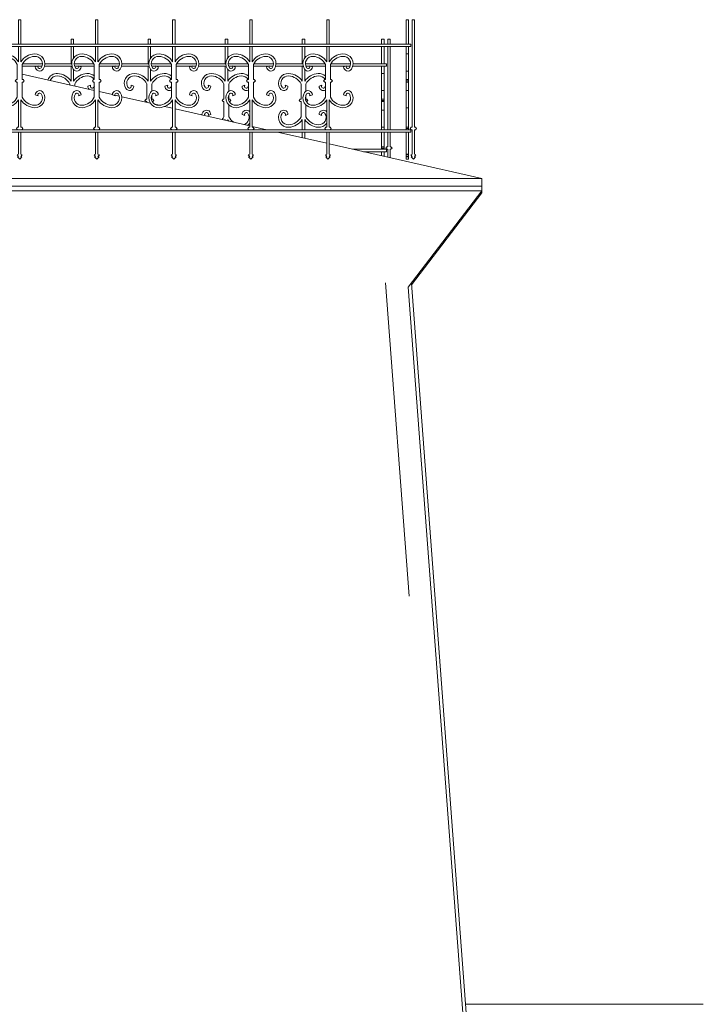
# Model space of a CAD drawing. Header units: metres. Extents: x -29 to 1.8, y -0.8 to 24.3.
# Tile 6 of 6: x -2.5 to 0.3, y 20.3 to 24.3. Entities that reach past the tile are written whole.
import ezdxf

# ---------------------------------------------------------------- set-up
doc = ezdxf.new("R2010")
doc.units = ezdxf.units.M
doc.layers.add('AV-STAVBA', color=7, linetype='Continuous', lineweight=18)

# ---------------------------------------------------------------- blocks, each defined once
blk = doc.blocks.new('Railing - BA_Kovaný sloupek_střecha-1527300-Pohled JZ')
at = {"layer": 'AV-STAVBA'}
for p, q in [((-0.9632, 24.2), (-0.9632, 24.3)), ((-0.9532, 24.3), (-0.9632, 24.3)), ((-0.9532, 24.3), (-0.9532, 24.2)), ((-0.9632, 24.16), (-0.9632, 24.19)), ((-0.9532, 24.19), (-0.9532, 24.16)), ((-0.9532, 24.1601), (-0.9632, 24.1601)), ((-0.9632, 24.1601), (-0.9632, 24.098)), ((-0.9532, 24.098), (-0.9532, 24.1601)), ((-0.9632, 24.098), (-0.9632, 24.0901)), ((-0.9632, 24.055), (-0.9632, 24.0905)), ((-0.9632, 24.0901), (-0.9532, 24.0901)), ((-0.9532, 24.0901), (-0.9532, 24.098)), ((-0.9532, 24.0905), (-0.9532, 24.055)), ((-0.9632, 24.05), (-0.9632, 24.055)), ((-0.9532, 24.055), (-0.9632, 24.055)), ((-0.9632, 24.045), (-0.9632, 24.05)), ((-0.9532, 24.05), (-0.9632, 24.05)), ((-0.9632, 24.0095), (-0.9632, 24.045)), ((-0.9532, 24.045), (-0.9632, 24.045)), ((-0.9532, 24.055), (-0.9532, 24.05)), ((-0.9532, 24.05), (-0.9532, 24.045)), ((-0.9532, 24.045), (-0.9532, 24.0095)), ((-0.9532, 24.0099), (-0.9632, 24.0099)), ((-0.9632, 24.0099), (-0.9632, 24.002)), ((-0.9532, 24.002), (-0.9532, 24.0099)), ((-0.9632, 24.002), (-0.9632, 23.9399)), ((-0.9532, 23.9399), (-0.9532, 24.002)), ((-0.9632, 23.86), (-0.9632, 23.94)), ((-0.9632, 23.9399), (-0.9532, 23.9399)), ((-0.9532, 23.94), (-0.9532, 23.86)), ((-0.9632, 23.855), (-0.9632, 23.86)), ((-0.9532, 23.86), (-0.9632, 23.86)), ((-0.9632, 23.85), (-0.9632, 23.855)), ((-0.9532, 23.855), (-0.9632, 23.855)), ((-0.9532, 23.86), (-0.9532, 23.855)), ((-0.9532, 23.855), (-0.9532, 23.85)), ((-0.9632, 23.75), (-0.9632, 23.84)), ((-0.9532, 23.84), (-0.9532, 23.75)), ((-0.9632, 23.7467), (-0.9632, 23.75)), ((-0.9532, 23.75), (-0.9632, 23.75)), ((-0.9632, 23.741), (-0.9632, 23.7467)), ((-0.9532, 23.7467), (-0.9632, 23.7467)), ((-0.9632, 23.7385), (-0.9632, 23.741)), ((-0.9532, 23.741), (-0.9632, 23.741)), ((-0.9632, 23.7292), (-0.9632, 23.7385)), ((-0.9532, 23.7385), (-0.9632, 23.7385)), ((-0.9532, 23.7292), (-0.9632, 23.7292)), ((-0.9532, 23.75), (-0.9532, 23.7467)), ((-0.9532, 23.7467), (-0.9532, 23.741)), ((-0.9532, 23.741), (-0.9532, 23.7385)), ((-0.9532, 23.7385), (-0.9532, 23.7292))]:
    blk.add_line(p, q, dxfattribs=at)
blk = doc.blocks.new('Railing - BA_Kovaný sloupek_střecha-V1-Pohled JZ')
at = {"layer": 'AV-STAVBA'}
for p, q in [((-1.2772, 24.3), (-1.2872, 24.3)), ((-1.2872, 24.3), (-1.2872, 24.2)), ((-1.2772, 24.2), (-1.2772, 24.3)), ((-1.2872, 24.19), (-1.2872, 24.1282)), ((-1.2772, 24.1282), (-1.2772, 24.19)), ((-1.346, 24.1076), (-1.3571, 24.1115)), ((-1.2922, 24.117), (-1.2922, 24.055)), ((-1.2722, 24.055), (-1.2722, 24.117)), ((-1.2073, 24.1115), (-1.2184, 24.1076)), ((-1.2957, 24.055), (-1.3003, 24.05)), ((-1.3003, 24.05), (-1.2957, 24.045)), ((-1.2922, 24.055), (-1.2957, 24.055)), ((-1.2957, 24.045), (-1.2922, 24.045)), ((-1.2922, 24.045), (-1.2922, 23.983)), ((-1.2687, 24.055), (-1.2722, 24.055)), ((-1.2722, 23.983), (-1.2722, 24.045)), ((-1.2722, 24.045), (-1.2687, 24.045)), ((-1.2641, 24.05), (-1.2687, 24.055)), ((-1.2687, 24.045), (-1.2641, 24.05)), ((-1.3571, 23.9885), (-1.346, 23.9924)), ((-1.2872, 23.9718), (-1.2872, 23.86)), ((-1.2772, 23.86), (-1.2772, 23.9718)), ((-1.2184, 23.9924), (-1.2073, 23.9885)), ((-1.2907, 23.86), (-1.2953, 23.855)), ((-1.2953, 23.855), (-1.2907, 23.85)), ((-1.2872, 23.86), (-1.2907, 23.86)), ((-1.2737, 23.86), (-1.2772, 23.86)), ((-1.2691, 23.855), (-1.2737, 23.86)), ((-1.2737, 23.85), (-1.2691, 23.855)), ((-1.2872, 23.84), (-1.2872, 23.75)), ((-1.2772, 23.75), (-1.2772, 23.84)), ((-1.2872, 23.75), (-1.2929, 23.7467)), ((-1.2929, 23.7467), (-1.2872, 23.741)), ((-1.2872, 23.741), (-1.2915, 23.7385)), ((-1.2915, 23.7385), (-1.2822, 23.7292)), ((-1.2822, 23.7292), (-1.2729, 23.7385)), ((-1.2715, 23.7467), (-1.2772, 23.75)), ((-1.2772, 23.741), (-1.2715, 23.7467)), ((-1.2729, 23.7385), (-1.2772, 23.741))]:
    blk.add_line(p, q, dxfattribs=at)
for centre, radius, start, end in [((-1.3446, 24.12), 0.0401, 86.5286, 213.3212), ((-1.3446, 24.12), 0.0301, 86.5286, 213.3212), ((-1.3465, 24.0891), 0.061, 27.1606, 86.5286), ((-1.3465, 24.0891), 0.071, 33.3985, 86.5286), ((-1.2179, 24.0891), 0.071, 93.4714, 146.6015), ((-1.2179, 24.0891), 0.061, 93.4714, 152.8394), ((-1.2198, 24.12), 0.0401, 326.6788, 93.4714), ((-1.2198, 24.12), 0.0301, 326.6788, 93.4714), ((-1.3635, 24.1076), 0.0175, 213.3212, 0), ((-1.3635, 24.1076), 0.0075, 213.3212, 31.6188), ((-1.2009, 24.1076), 0.0175, 180, 326.6788), ((-1.2009, 24.1076), 0.0075, 148.3812, 326.6788), ((-1.3635, 23.9924), 0.0175, 0, 146.6788), ((-1.2009, 23.9924), 0.0175, 33.3212, 180), ((-1.3446, 23.98), 0.0401, 146.6788, 273.4714), ((-1.3446, 23.98), 0.0301, 146.6803, 273.4714), ((-1.3635, 23.9924), 0.0075, 328.3812, 146.6788), ((-1.3465, 24.0109), 0.061, 273.4714, 332.8394), ((-1.3465, 24.0109), 0.071, 273.4714, 326.6015), ((-1.2179, 24.0109), 0.071, 213.3985, 266.5286), ((-1.2179, 24.0109), 0.061, 207.1606, 266.5286), ((-1.2198, 23.98), 0.0401, 266.5286, 33.3212), ((-1.2198, 23.98), 0.0301, 266.5286, 33.3212), ((-1.2009, 23.9924), 0.0075, 33.3212, 211.6188)]:
    blk.add_arc(centre, radius, start, end, dxfattribs=at)
blk = doc.blocks.new('Railing - BA_Kovaný sloupek_střecha-V2-Pohled JZ')
at = {"layer": 'AV-STAVBA'}
for p, q in [((-1.5922, 24.3), (-1.6022, 24.3)), ((-1.6022, 24.3), (-1.6022, 24.2)), ((-1.5922, 24.2), (-1.5922, 24.3)), ((-1.6022, 24.19), (-1.6022, 24.1282)), ((-1.5922, 24.1282), (-1.5922, 24.19)), ((-1.661, 24.1076), (-1.6721, 24.1115)), ((-1.6072, 24.117), (-1.6072, 24.055)), ((-1.5872, 24.055), (-1.5872, 24.117)), ((-1.5223, 24.1115), (-1.5334, 24.1076)), ((-1.6107, 24.055), (-1.6153, 24.05)), ((-1.6153, 24.05), (-1.6107, 24.045)), ((-1.6072, 24.055), (-1.6107, 24.055)), ((-1.6107, 24.045), (-1.6072, 24.045)), ((-1.6072, 24.045), (-1.6072, 23.983)), ((-1.5837, 24.055), (-1.5872, 24.055)), ((-1.5872, 23.983), (-1.5872, 24.045)), ((-1.5872, 24.045), (-1.5837, 24.045)), ((-1.5791, 24.05), (-1.5837, 24.055)), ((-1.5837, 24.045), (-1.5791, 24.05)), ((-1.6721, 23.9885), (-1.661, 23.9924)), ((-1.6022, 23.9718), (-1.6022, 23.86)), ((-1.5922, 23.86), (-1.5922, 23.9718)), ((-1.5334, 23.9924), (-1.5223, 23.9885)), ((-1.6057, 23.86), (-1.6103, 23.855)), ((-1.6103, 23.855), (-1.6057, 23.85)), ((-1.6022, 23.86), (-1.6057, 23.86)), ((-1.5887, 23.86), (-1.5922, 23.86)), ((-1.5841, 23.855), (-1.5887, 23.86)), ((-1.5887, 23.85), (-1.5841, 23.855)), ((-1.6022, 23.84), (-1.6022, 23.75)), ((-1.5922, 23.75), (-1.5922, 23.84)), ((-1.6022, 23.75), (-1.6079, 23.7467)), ((-1.6079, 23.7467), (-1.6022, 23.741)), ((-1.6022, 23.741), (-1.6065, 23.7385)), ((-1.6065, 23.7385), (-1.5972, 23.7292)), ((-1.5972, 23.7292), (-1.5879, 23.7385)), ((-1.5865, 23.7467), (-1.5922, 23.75)), ((-1.5922, 23.741), (-1.5865, 23.7467)), ((-1.5879, 23.7385), (-1.5922, 23.741))]:
    blk.add_line(p, q, dxfattribs=at)
for centre, radius, start, end in [((-1.6596, 24.12), 0.0401, 86.5286, 213.3212), ((-1.6596, 24.12), 0.0301, 86.5286, 213.3212), ((-1.6615, 24.0891), 0.061, 27.1606, 86.5286), ((-1.6615, 24.0891), 0.071, 33.3985, 86.5286), ((-1.5329, 24.0891), 0.071, 93.4714, 146.6015), ((-1.5329, 24.0891), 0.061, 93.4714, 152.8394), ((-1.5348, 24.12), 0.0401, 326.6788, 93.4714), ((-1.5348, 24.12), 0.0301, 326.6788, 93.4714), ((-1.6785, 24.1076), 0.0175, 213.3212, 0), ((-1.6785, 24.1076), 0.0075, 213.3212, 31.6188), ((-1.5159, 24.1076), 0.0175, 180, 326.6788), ((-1.5159, 24.1076), 0.0075, 148.3812, 326.6788), ((-1.6785, 23.9924), 0.0175, 0, 146.6788), ((-1.5159, 23.9924), 0.0175, 33.3212, 180), ((-1.6596, 23.98), 0.0401, 146.6788, 273.4714), ((-1.6596, 23.98), 0.0301, 146.6788, 273.4714), ((-1.6785, 23.9924), 0.0075, 328.3812, 146.6788), ((-1.6615, 24.0109), 0.061, 273.4714, 332.8394), ((-1.6615, 24.0109), 0.071, 273.4714, 326.6015), ((-1.5329, 24.0109), 0.071, 213.3985, 266.5286), ((-1.5329, 24.0109), 0.061, 207.1606, 266.5286), ((-1.5348, 23.98), 0.0401, 266.5286, 33.3212), ((-1.5348, 23.98), 0.0301, 266.5286, 33.3197), ((-1.5159, 23.9924), 0.0075, 33.3212, 211.6188)]:
    blk.add_arc(centre, radius, start, end, dxfattribs=at)
blk = doc.blocks.new('Railing - BA_Kovaný sloupek_střecha-V3-Pohled JZ')
at = {"layer": 'AV-STAVBA'}
for p, q in [((-1.9072, 24.3), (-1.9172, 24.3)), ((-1.9172, 24.3), (-1.9172, 24.2)), ((-1.9072, 24.2), (-1.9072, 24.3)), ((-1.9172, 24.19), (-1.9172, 24.1282)), ((-1.9072, 24.1282), (-1.9072, 24.19)), ((-1.976, 24.1076), (-1.9871, 24.1115)), ((-1.9222, 24.117), (-1.9222, 24.055)), ((-1.9022, 24.055), (-1.9022, 24.117)), ((-1.8373, 24.1115), (-1.8484, 24.1076)), ((-1.9257, 24.055), (-1.9303, 24.05)), ((-1.9303, 24.05), (-1.9257, 24.045)), ((-1.9222, 24.055), (-1.9257, 24.055)), ((-1.9257, 24.045), (-1.9222, 24.045)), ((-1.9222, 24.045), (-1.9222, 23.983)), ((-1.8987, 24.055), (-1.9022, 24.055)), ((-1.9022, 23.983), (-1.9022, 24.045)), ((-1.9022, 24.045), (-1.8987, 24.045)), ((-1.8941, 24.05), (-1.8987, 24.055)), ((-1.8987, 24.045), (-1.8941, 24.05)), ((-1.9871, 23.9885), (-1.976, 23.9924)), ((-1.9172, 23.9718), (-1.9172, 23.86)), ((-1.9072, 23.86), (-1.9072, 23.9718)), ((-1.8484, 23.9924), (-1.8373, 23.9885)), ((-1.9207, 23.86), (-1.9253, 23.855)), ((-1.9253, 23.855), (-1.9207, 23.85)), ((-1.9172, 23.86), (-1.9207, 23.86)), ((-1.9037, 23.86), (-1.9072, 23.86)), ((-1.8991, 23.855), (-1.9037, 23.86)), ((-1.9037, 23.85), (-1.8991, 23.855)), ((-1.9172, 23.84), (-1.9172, 23.75)), ((-1.9072, 23.75), (-1.9072, 23.84)), ((-1.9172, 23.75), (-1.9229, 23.7467)), ((-1.9229, 23.7467), (-1.9172, 23.741)), ((-1.9172, 23.741), (-1.9215, 23.7385)), ((-1.9215, 23.7385), (-1.9122, 23.7292)), ((-1.9122, 23.7292), (-1.9029, 23.7385)), ((-1.9015, 23.7467), (-1.9072, 23.75)), ((-1.9072, 23.741), (-1.9015, 23.7467)), ((-1.9029, 23.7385), (-1.9072, 23.741))]:
    blk.add_line(p, q, dxfattribs=at)
for centre, radius, start, end in [((-1.9746, 24.12), 0.0401, 86.5286, 213.3212), ((-1.9746, 24.12), 0.0301, 86.5286, 213.3212), ((-1.9765, 24.0891), 0.061, 27.1606, 86.5286), ((-1.9765, 24.0891), 0.071, 33.3985, 86.5286), ((-1.8479, 24.0891), 0.071, 93.4714, 146.6015), ((-1.8479, 24.0891), 0.061, 93.4714, 152.8394), ((-1.8498, 24.12), 0.0401, 326.6788, 93.4714), ((-1.8498, 24.12), 0.0301, 326.6788, 93.4714), ((-1.9935, 24.1076), 0.0175, 213.3212, 0), ((-1.9935, 24.1076), 0.0075, 213.3212, 31.6188), ((-1.8309, 24.1076), 0.0175, 180, 326.6788), ((-1.8309, 24.1076), 0.0075, 148.3812, 326.6788), ((-1.9935, 23.9924), 0.0175, 0, 146.6788), ((-1.8309, 23.9924), 0.0175, 33.3212, 180), ((-1.9746, 23.98), 0.0401, 146.6788, 273.4714), ((-1.9746, 23.98), 0.0301, 146.6803, 273.4714), ((-1.9935, 23.9924), 0.0075, 328.3812, 146.6788), ((-1.9765, 24.0109), 0.061, 273.4714, 332.8394), ((-1.9765, 24.0109), 0.071, 273.4714, 326.6015), ((-1.8479, 24.0109), 0.071, 213.3985, 266.5286), ((-1.8479, 24.0109), 0.061, 207.1606, 266.5286), ((-1.8498, 23.98), 0.0401, 266.5286, 33.3212), ((-1.8498, 23.98), 0.0301, 266.5286, 33.3197), ((-1.8309, 23.9924), 0.0075, 33.3212, 211.6188)]:
    blk.add_arc(centre, radius, start, end, dxfattribs=at)
blk = doc.blocks.new('Railing - BA_Kovaný sloupek_střecha_roh-1531454-Pohled JZ')
at = {"layer": 'AV-STAVBA'}
for p, q in [((-0.9282, 24.3), (-0.9382, 24.3)), ((-0.9382, 24.3), (-0.9382, 24.0814)), ((-0.9282, 24.0814), (-0.9282, 24.3)), ((-0.9382, 24.0814), (-0.9382, 23.86)), ((-0.9282, 23.86), (-0.9282, 24.0814)), ((-0.9417, 23.86), (-0.9463, 23.855)), ((-0.9463, 23.855), (-0.9417, 23.85)), ((-0.9382, 23.86), (-0.9417, 23.86)), ((-0.9417, 23.85), (-0.9382, 23.85)), ((-0.9382, 23.85), (-0.9382, 23.75)), ((-0.9247, 23.86), (-0.9282, 23.86)), ((-0.9282, 23.75), (-0.9282, 23.85)), ((-0.9282, 23.85), (-0.9247, 23.85)), ((-0.9201, 23.855), (-0.9247, 23.86)), ((-0.9247, 23.85), (-0.9201, 23.855)), ((-0.9382, 23.75), (-0.9439, 23.7467)), ((-0.9439, 23.7467), (-0.9382, 23.741)), ((-0.9382, 23.741), (-0.9425, 23.7385)), ((-0.9425, 23.7385), (-0.9332, 23.7292)), ((-0.9332, 23.7292), (-0.9239, 23.7385)), ((-0.9225, 23.7467), (-0.9282, 23.75)), ((-0.9282, 23.741), (-0.9225, 23.7467)), ((-0.9239, 23.7385), (-0.9282, 23.741))]:
    blk.add_line(p, q, dxfattribs=at)
blk = doc.blocks.new('Railing - Railing-1526271-Pohled JZ')
at = {"layer": 'AV-STAVBA'}
for p, q in [((-4.7512, 24.2), (-0.9432, 24.2)), ((-0.9432, 24.19), (-4.7512, 24.19)), ((-0.9432, 24.19), (-0.9432, 24.2)), ((-4.7512, 23.85), (-0.9432, 23.85)), ((-0.9432, 23.84), (-0.9432, 23.85)), ((-0.9432, 23.84), (-4.7512, 23.84))]:
    blk.add_line(p, q, dxfattribs=at)
for name, p in [('Railing - BA_Kovaný sloupek_střecha-V3-Pohled JZ', (-0.63, 0)), ('Railing - BA_Kovaný sloupek_střecha-V3-Pohled JZ', (-0.315, 0)), ('Railing - BA_Kovaný sloupek_střecha-V3-Pohled JZ', (0, 0)), ('Railing - BA_Kovaný sloupek_střecha-V2-Pohled JZ', (0, 0)), ('Railing - BA_Kovaný sloupek_střecha-V1-Pohled JZ', (0, 0)), ('Railing - BA_Kovaný sloupek_střecha-1527300-Pohled JZ', (0, 0)), ('Railing - BA_Kovaný sloupek_střecha_roh-1531454-Pohled JZ', (0, 0))]:
    blk.add_blockref(name, p)
blk = doc.blocks.new('Railing - BA_Kovaný sloupek_střecha-V6-Pohled JZ')
at = {"layer": 'AV-STAVBA'}
for p, q in [((-1.0632, 24.2), (-1.0632, 24.22)), ((-1.0532, 24.22), (-1.0632, 24.22)), ((-1.0532, 24.22), (-1.0532, 24.2)), ((-1.0632, 24.12), (-1.0632, 24.19)), ((-1.0532, 24.19), (-1.0532, 24.12)), ((-1.0632, 24.08), (-1.0632, 24.11)), ((-1.0532, 24.11), (-1.0532, 24.08)), ((-1.0532, 24.0801), (-1.0632, 24.0801)), ((-1.0632, 24.0801), (-1.0632, 24.018)), ((-1.0532, 24.018), (-1.0532, 24.0801)), ((-1.0632, 24.018), (-1.0632, 24.0101)), ((-1.0632, 23.975), (-1.0632, 24.0105)), ((-1.0632, 24.0101), (-1.0532, 24.0101)), ((-1.0532, 24.0101), (-1.0532, 24.018)), ((-1.0532, 24.0105), (-1.0532, 23.975)), ((-1.0632, 23.97), (-1.0632, 23.975)), ((-1.0532, 23.975), (-1.0632, 23.975)), ((-1.0632, 23.965), (-1.0632, 23.97)), ((-1.0532, 23.97), (-1.0632, 23.97)), ((-1.0632, 23.9295), (-1.0632, 23.965)), ((-1.0532, 23.965), (-1.0632, 23.965)), ((-1.0532, 23.975), (-1.0532, 23.97)), ((-1.0532, 23.97), (-1.0532, 23.965)), ((-1.0532, 23.965), (-1.0532, 23.9295)), ((-1.0532, 23.9299), (-1.0632, 23.9299)), ((-1.0632, 23.9299), (-1.0632, 23.922)), ((-1.0532, 23.922), (-1.0532, 23.9299)), ((-1.0632, 23.922), (-1.0632, 23.8599)), ((-1.0532, 23.8599), (-1.0532, 23.922)), ((-1.0632, 23.85), (-1.0632, 23.86)), ((-1.0632, 23.8599), (-1.0532, 23.8599)), ((-1.0532, 23.86), (-1.0532, 23.85)), ((-1.0632, 23.78), (-1.0632, 23.84)), ((-1.0532, 23.84), (-1.0532, 23.78)), ((-1.0632, 23.775), (-1.0632, 23.78)), ((-1.0532, 23.78), (-1.0632, 23.78)), ((-1.0632, 23.77), (-1.0632, 23.775)), ((-1.0532, 23.775), (-1.0632, 23.775)), ((-1.0532, 23.78), (-1.0532, 23.775)), ((-1.0532, 23.775), (-1.0532, 23.77)), ((-1.0632, 23.7433), (-1.0632, 23.76)), ((-1.0532, 23.76), (-1.0532, 23.7411))]:
    blk.add_line(p, q, dxfattribs=at)
blk = doc.blocks.new('Railing - BA_Kovaný sloupek_střecha-V7-Pohled JZ')
at = {"layer": 'AV-STAVBA'}
for p, q in [((-1.3772, 24.22), (-1.3872, 24.22)), ((-1.3872, 24.22), (-1.3872, 24.2)), ((-1.3772, 24.2), (-1.3772, 24.22)), ((-1.3872, 24.19), (-1.3872, 24.12)), ((-1.3772, 24.1431), (-1.3772, 24.19)), ((-1.3872, 24.11), (-1.3872, 24.0482)), ((-1.3772, 24.0482), (-1.3772, 24.0969)), ((-1.446, 24.0276), (-1.4571, 24.0315)), ((-1.3922, 24.037), (-1.3922, 23.975)), ((-1.3722, 24.0075), (-1.3722, 24.037)), ((-1.3073, 24.0315), (-1.3184, 24.0276)), ((-1.3957, 23.975), (-1.4003, 23.97)), ((-1.4003, 23.97), (-1.3957, 23.965)), ((-1.3922, 23.975), (-1.3957, 23.975)), ((-1.3957, 23.965), (-1.3922, 23.965)), ((-1.3922, 23.965), (-1.3922, 23.903)), ((-1.3722, 23.975), (-1.3722, 23.9916)), ((-1.3687, 23.975), (-1.3722, 23.975)), ((-1.3704, 23.965), (-1.3687, 23.965)), ((-1.3641, 23.97), (-1.3687, 23.975)), ((-1.3687, 23.965), (-1.3641, 23.97)), ((-1.3722, 23.903), (-1.3722, 23.9513)), ((-1.4571, 23.9085), (-1.446, 23.9124)), ((-1.3872, 23.8918), (-1.3872, 23.85)), ((-1.3772, 23.85), (-1.3772, 23.8918)), ((-1.3184, 23.9124), (-1.3073, 23.9085)), ((-1.3872, 23.84), (-1.3872, 23.8171)), ((-1.3772, 23.8148), (-1.3772, 23.84))]:
    blk.add_line(p, q, dxfattribs=at)
for centre, radius, start, end in [((-1.4446, 24.04), 0.0401, 86.5286, 213.3212), ((-1.4446, 24.04), 0.0301, 86.5286, 213.3212), ((-1.4465, 24.0091), 0.061, 27.1606, 86.5286), ((-1.4465, 24.0091), 0.071, 33.3985, 86.5286), ((-1.3179, 24.0091), 0.071, 93.4714, 146.6015), ((-1.3179, 24.0091), 0.061, 93.4714, 152.8394), ((-1.3198, 24.04), 0.0401, 46.1312, 93.4714), ((-1.3198, 24.04), 0.0301, 30.1697, 93.4714), ((-1.4635, 24.0276), 0.0175, 213.3212, 0), ((-1.4635, 24.0276), 0.0075, 213.3212, 31.6188), ((-1.3009, 24.0276), 0.0175, 180, 297.3431), ((-1.3009, 24.0276), 0.0075, 148.3812, 326.6788), ((-1.3198, 24.04), 0.0301, 326.6788, 337.2228), ((-1.4635, 23.9124), 0.0175, 0, 146.6788), ((-1.3009, 23.9124), 0.0175, 37.9168, 180), ((-1.4446, 23.9), 0.0401, 146.6788, 273.4714), ((-1.4446, 23.9), 0.0301, 146.6788, 273.4714), ((-1.4635, 23.9124), 0.0075, 328.3812, 146.6788), ((-1.4465, 23.9309), 0.061, 273.4714, 332.8394), ((-1.4465, 23.9309), 0.071, 273.4714, 326.6015), ((-1.3179, 23.9309), 0.071, 213.3985, 266.5286), ((-1.3179, 23.9309), 0.061, 207.1606, 266.5286), ((-1.3198, 23.9), 0.0301, 266.5286, 33.3212), ((-1.3009, 23.9124), 0.0075, 33.3212, 211.6188), ((-1.3198, 23.9), 0.0401, 266.5286, 322.8808)]:
    blk.add_arc(centre, radius, start, end, dxfattribs=at)
blk = doc.blocks.new('Railing - BA_Kovaný sloupek_střecha-V8-Pohled JZ')
at = {"layer": 'AV-STAVBA'}
for p, q in [((-1.6922, 24.22), (-1.7022, 24.22)), ((-1.7022, 24.22), (-1.7022, 24.2)), ((-1.6922, 24.2), (-1.6922, 24.22)), ((-1.7022, 24.19), (-1.7022, 24.12)), ((-1.6922, 24.1431), (-1.6922, 24.19)), ((-1.7022, 24.11), (-1.7022, 24.0482)), ((-1.6922, 24.0482), (-1.6922, 24.0969)), ((-1.761, 24.0276), (-1.7721, 24.0315)), ((-1.7072, 24.037), (-1.7072, 23.975)), ((-1.6872, 24.0075), (-1.6872, 24.037)), ((-1.6223, 24.0315), (-1.6334, 24.0276)), ((-1.7107, 23.975), (-1.7153, 23.97)), ((-1.7153, 23.97), (-1.7107, 23.965)), ((-1.7072, 23.975), (-1.7107, 23.975)), ((-1.7107, 23.965), (-1.7072, 23.965)), ((-1.7072, 23.965), (-1.7072, 23.903)), ((-1.6872, 23.975), (-1.6872, 23.9916)), ((-1.6837, 23.975), (-1.6872, 23.975)), ((-1.6854, 23.965), (-1.6837, 23.965)), ((-1.6791, 23.97), (-1.6837, 23.975)), ((-1.6837, 23.965), (-1.6791, 23.97)), ((-1.6872, 23.903), (-1.6872, 23.9513)), ((-1.7721, 23.9085), (-1.761, 23.9124)), ((-1.7022, 23.8918), (-1.7022, 23.8888)), ((-1.6922, 23.8865), (-1.6922, 23.8918)), ((-1.6334, 23.9124), (-1.6223, 23.9085))]:
    blk.add_line(p, q, dxfattribs=at)
for centre, radius, start, end in [((-1.7596, 24.04), 0.0401, 86.5286, 213.3212), ((-1.7596, 24.04), 0.0301, 86.5286, 213.3212), ((-1.7615, 24.0091), 0.061, 27.1606, 86.5286), ((-1.7615, 24.0091), 0.071, 33.3985, 86.5286), ((-1.6329, 24.0091), 0.071, 93.4714, 146.6015), ((-1.6329, 24.0091), 0.061, 93.4714, 152.8394), ((-1.6348, 24.04), 0.0401, 46.1312, 93.4714), ((-1.6348, 24.04), 0.0301, 30.1697, 93.4714), ((-1.7785, 24.0276), 0.0175, 213.3212, 0), ((-1.7785, 24.0276), 0.0075, 213.3212, 31.6188), ((-1.6159, 24.0276), 0.0175, 180, 297.3431), ((-1.6159, 24.0276), 0.0075, 148.3812, 326.6788), ((-1.6348, 24.04), 0.0301, 326.6788, 337.2228), ((-1.7785, 23.9124), 0.0175, 0, 146.6788), ((-1.6159, 23.9124), 0.0175, 37.9168, 180), ((-1.7596, 23.9), 0.0401, 146.6788, 164.5769), ((-1.7596, 23.9), 0.0301, 146.6788, 163.7116), ((-1.7785, 23.9124), 0.0075, 328.3812, 146.6788), ((-1.7615, 23.9309), 0.061, 319.8788, 332.8394), ((-1.7615, 23.9309), 0.071, 323.9319, 326.6015), ((-1.6329, 23.9309), 0.071, 213.3985, 220.3033), ((-1.6329, 23.9309), 0.061, 207.1606, 235.2561), ((-1.6348, 23.9), 0.0301, 286.9963, 33.3212), ((-1.6159, 23.9124), 0.0075, 33.3212, 211.6188), ((-1.6348, 23.9), 0.0401, 306.7201, 322.8808)]:
    blk.add_arc(centre, radius, start, end, dxfattribs=at)
blk = doc.blocks.new('Railing - BA_Kovaný sloupek_střecha-V9-Pohled JZ')
at = {"layer": 'AV-STAVBA'}
for p, q in [((-2.0072, 24.22), (-2.0172, 24.22)), ((-2.0172, 24.22), (-2.0172, 24.2)), ((-2.0072, 24.2), (-2.0072, 24.22)), ((-2.0172, 24.19), (-2.0172, 24.12)), ((-2.0072, 24.1431), (-2.0072, 24.19)), ((-2.0172, 24.11), (-2.0172, 24.0482)), ((-2.0072, 24.0482), (-2.0072, 24.0969)), ((-2.076, 24.0276), (-2.0871, 24.0315)), ((-2.0222, 24.037), (-2.0222, 23.975)), ((-2.0022, 24.0075), (-2.0022, 24.037)), ((-1.9373, 24.0315), (-1.9484, 24.0276)), ((-2.0257, 23.975), (-2.0303, 23.97)), ((-2.0303, 23.97), (-2.0257, 23.965)), ((-2.0222, 23.975), (-2.0257, 23.975)), ((-2.0257, 23.965), (-2.0222, 23.965)), ((-2.0222, 23.965), (-2.0222, 23.9616)), ((-2.0022, 23.975), (-2.0022, 23.9916)), ((-1.9987, 23.975), (-2.0022, 23.975)), ((-2.0004, 23.965), (-1.9987, 23.965)), ((-1.9941, 23.97), (-1.9987, 23.975)), ((-1.9987, 23.965), (-1.9941, 23.97))]:
    blk.add_line(p, q, dxfattribs=at)
for centre, radius, start, end in [((-2.0746, 24.04), 0.0401, 86.5286, 213.3212), ((-2.0746, 24.04), 0.0301, 86.5286, 213.3212), ((-2.0765, 24.0091), 0.061, 27.1606, 86.5286), ((-2.0765, 24.0091), 0.071, 33.3985, 86.5286), ((-1.9479, 24.0091), 0.071, 93.4714, 146.6015), ((-1.9479, 24.0091), 0.061, 93.4714, 152.8394), ((-1.9498, 24.04), 0.0401, 46.1312, 93.4714), ((-1.9498, 24.04), 0.0301, 30.1697, 93.4714), ((-2.0935, 24.0276), 0.0175, 213.3212, 0), ((-2.0935, 24.0276), 0.0075, 213.3212, 31.6188), ((-1.9309, 24.0276), 0.0175, 180, 297.3431), ((-1.9309, 24.0276), 0.0075, 148.3812, 326.6788), ((-1.9498, 24.04), 0.0301, 326.6788, 337.2228)]:
    blk.add_arc(centre, radius, start, end, dxfattribs=at)
blk = doc.blocks.new('Railing - BA_Kovaný sloupek_střecha-V10-Pohled JZ')
at = {"layer": 'AV-STAVBA'}
for p, q in [((-2.3222, 24.22), (-2.3322, 24.22)), ((-2.3322, 24.22), (-2.3322, 24.2)), ((-2.3222, 24.2), (-2.3222, 24.22)), ((-2.3322, 24.19), (-2.3322, 24.12)), ((-2.3222, 24.1431), (-2.3222, 24.19)), ((-2.3322, 24.11), (-2.3322, 24.0482)), ((-2.3222, 24.0482), (-2.3222, 24.0969)), ((-2.3372, 24.037), (-2.3372, 24.0333)), ((-2.3172, 24.0288), (-2.3172, 24.037)), ((-2.2523, 24.0315), (-2.2634, 24.0276))]:
    blk.add_line(p, q, dxfattribs=at)
for centre, radius, start, end in [((-2.3896, 24.04), 0.0401, 86.5286, 159.7808), ((-2.3896, 24.04), 0.0301, 86.5286, 156.9689), ((-2.3915, 24.0091), 0.061, 27.1606, 86.5286), ((-2.3915, 24.0091), 0.071, 33.3985, 86.5286), ((-2.2629, 24.0091), 0.071, 93.4714, 146.6015), ((-2.2629, 24.0091), 0.061, 93.4714, 152.8394), ((-2.2648, 24.04), 0.0401, 46.1312, 93.4714), ((-2.2648, 24.04), 0.0301, 30.1697, 93.4714), ((-2.2459, 24.0276), 0.0175, 180, 224.0036), ((-2.2459, 24.0276), 0.0075, 148.3812, 326.6788), ((-2.2459, 24.0276), 0.0175, 289.5211, 297.3431), ((-2.2648, 24.04), 0.0301, 326.6788, 337.2228)]:
    blk.add_arc(centre, radius, start, end, dxfattribs=at)
blk = doc.blocks.new('Railing - BA_Kovaný sloupek_střecha_roh-V18-Pohled JZ')
at = {"layer": 'AV-STAVBA'}
for p, q in [((-1.0282, 24.22), (-1.0382, 24.22)), ((-1.0382, 24.22), (-1.0382, 24.2)), ((-1.0282, 24.2), (-1.0282, 24.22)), ((-1.0382, 24.19), (-1.0382, 24.0014)), ((-1.0282, 24.0014), (-1.0282, 24.19)), ((-1.0382, 24.0014), (-1.0382, 23.85)), ((-1.0282, 23.85), (-1.0282, 24.0014)), ((-1.0382, 23.84), (-1.0382, 23.78)), ((-1.0282, 23.78), (-1.0282, 23.84)), ((-1.0417, 23.78), (-1.0463, 23.775)), ((-1.0463, 23.775), (-1.0417, 23.77)), ((-1.0382, 23.78), (-1.0417, 23.78)), ((-1.0417, 23.77), (-1.0382, 23.77)), ((-1.0382, 23.77), (-1.0382, 23.7376)), ((-1.0247, 23.78), (-1.0282, 23.78)), ((-1.0282, 23.7354), (-1.0282, 23.77)), ((-1.0282, 23.77), (-1.0247, 23.77)), ((-1.0201, 23.775), (-1.0247, 23.78)), ((-1.0247, 23.77), (-1.0201, 23.775))]:
    blk.add_line(p, q, dxfattribs=at)
blk = doc.blocks.new('Railing - Railing-1527304-Pohled JZ')
at = {"layer": 'AV-STAVBA'}
for p, q in [((-2.4716, 24.11), (-2.5322, 24.11)), ((-2.5301, 24.12), (-2.4499, 24.12)), ((-2.4511, 24.11), (-2.468, 24.11)), ((-2.3281, 24.11), (-2.4412, 24.11)), ((-2.44, 24.12), (-2.3294, 24.12)), ((-2.3195, 24.12), (-2.2393, 24.12)), ((-2.3014, 24.11), (-2.3183, 24.11)), ((-2.2372, 24.11), (-2.2978, 24.11)), ((-2.1566, 24.11), (-2.2172, 24.11)), ((-2.2151, 24.12), (-2.1349, 24.12)), ((-2.1361, 24.11), (-2.153, 24.11)), ((-2.0131, 24.11), (-2.1262, 24.11)), ((-2.125, 24.12), (-2.0144, 24.12)), ((-2.0045, 24.12), (-1.9243, 24.12)), ((-1.9864, 24.11), (-2.0033, 24.11)), ((-1.9222, 24.11), (-1.9828, 24.11)), ((-1.8416, 24.11), (-1.9022, 24.11)), ((-1.9001, 24.12), (-1.8199, 24.12)), ((-1.8211, 24.11), (-1.838, 24.11)), ((-1.6981, 24.11), (-1.8112, 24.11)), ((-1.81, 24.12), (-1.6994, 24.12)), ((-1.6895, 24.12), (-1.6093, 24.12)), ((-1.6714, 24.11), (-1.6883, 24.11)), ((-1.6072, 24.11), (-1.6678, 24.11)), ((-1.5266, 24.11), (-1.5872, 24.11)), ((-1.5851, 24.12), (-1.5049, 24.12)), ((-1.5061, 24.11), (-1.523, 24.11)), ((-1.3831, 24.11), (-1.4962, 24.11)), ((-1.495, 24.12), (-1.3844, 24.12)), ((-1.3745, 24.12), (-1.2943, 24.12)), ((-1.3564, 24.11), (-1.3733, 24.11)), ((-1.2922, 24.11), (-1.3528, 24.11)), ((-1.2116, 24.11), (-1.2722, 24.11)), ((-1.2701, 24.12), (-1.1899, 24.12)), ((-1.1911, 24.11), (-1.208, 24.11)), ((-1.0432, 24.11), (-1.1812, 24.11)), ((-1.18, 24.12), (-1.0432, 24.12)), ((-1.0432, 24.11), (-1.0432, 24.12)), ((-1.1804, 23.77), (-1.0432, 23.77)), ((-1.0432, 23.76), (-1.0432, 23.77)), ((-1.0432, 23.76), (-1.1364, 23.76))]:
    blk.add_line(p, q, dxfattribs=at)
for name in ['Railing - BA_Kovaný sloupek_střecha-V10-Pohled JZ', 'Railing - BA_Kovaný sloupek_střecha-V9-Pohled JZ', 'Railing - BA_Kovaný sloupek_střecha-V8-Pohled JZ', 'Railing - BA_Kovaný sloupek_střecha-V7-Pohled JZ', 'Railing - BA_Kovaný sloupek_střecha-V6-Pohled JZ', 'Railing - BA_Kovaný sloupek_střecha_roh-V18-Pohled JZ']:
    blk.add_blockref(name, (0, 0))

msp = doc.modelspace()

# ---------------------------------------------------------------- linework, layer by layer
at = {"layer": 'AV-STAVBA'}
for p, q in [((-2.2372, 24.0106), (-2.5322, 24.0777)), ((-2.1632, 23.9937), (-2.2172, 24.006)), ((-2.1359, 23.9875), (-2.1533, 23.9915)), ((-2.0081, 23.9584), (-2.1252, 23.9851)), ((-1.9718, 23.9502), (-1.9897, 23.9542)), ((-1.9172, 23.9377), (-1.9504, 23.9453)), ((-1.6022, 23.866), (-1.9072, 23.9355)), ((-1.5318, 23.85), (-1.5922, 23.8637)), ((-1.2872, 23.7943), (-1.4879, 23.84)), ((-0.6532, 23.65), (-1.2772, 23.792)), ((-5.0532, 23.65), (-0.6532, 23.65)), ((-0.6532, 23.65), (-0.6532, 23.5924)), ((-0.6532, 23.6192), (-5.0532, 23.6192)), ((-0.6532, 23.6006), (-5.0532, 23.6006)), ((-0.9544, 23.2057), (-0.6532, 23.6006)), ((-0.6532, 23.6005), (-0.9543, 23.2056)), ((-0.6532, 23.5924), (-0.9406, 23.2155)), ((-0.951, 21.9415), (-1.0473, 23.2241)), ((-0.5428, 17.75), (-0.9549, 23.2057)), ((-0.5261, 17.691), (-0.9411, 23.2229)), ((0.2518, 20.2724), (-0.7197, 20.2724))]:
    msp.add_line(p, q, dxfattribs=at)

# ---------------------------------------------------------------- block references
for name in ['Railing - Railing-1526271-Pohled JZ', 'Railing - Railing-1527304-Pohled JZ']:
    msp.add_blockref(name, (0, 0), dxfattribs=at)

doc.saveas('drawing.dxf')
